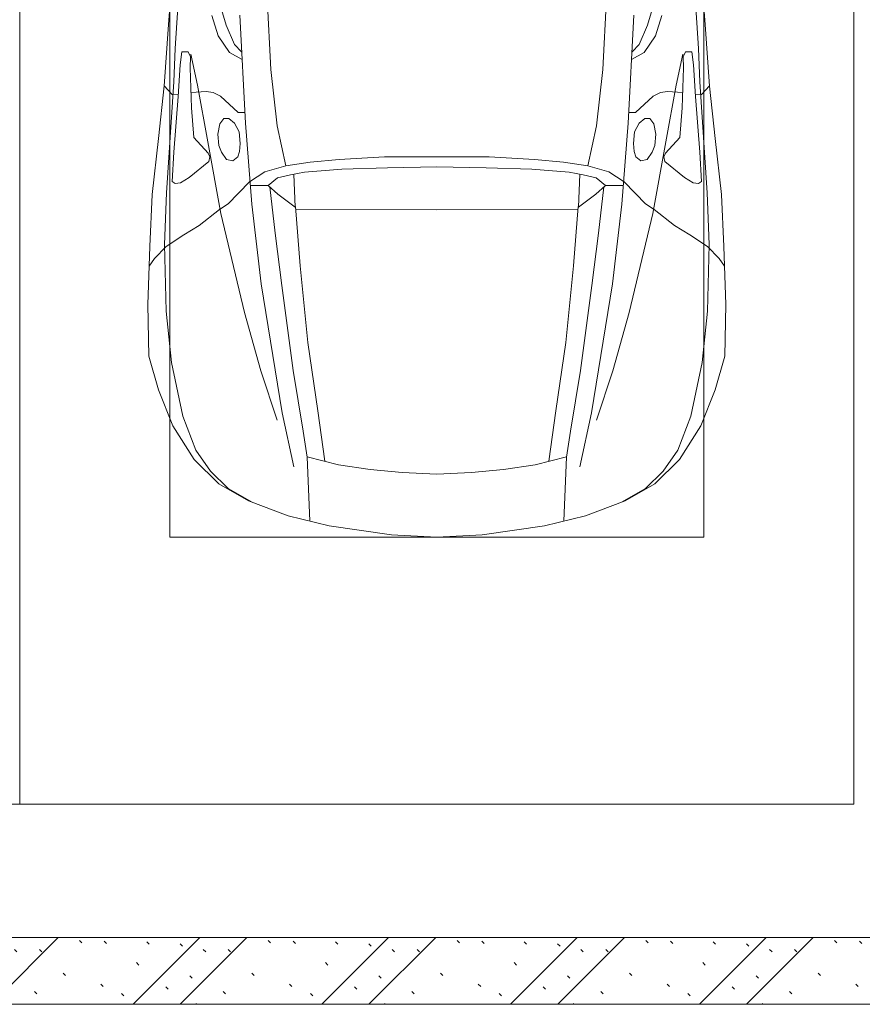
# Model space of a CAD drawing. Header units: millimetres. Extents: x -32229 to 192519, y -13689 to 125138.
# Tile 201 of 256: x 55035 to 57560, y 81750 to 84700. Entities that reach past the tile are written whole.
import ezdxf

# ---------------------------------------------------------------- set-up
doc = ezdxf.new("R2010")
doc.units = ezdxf.units.MM
for name, color, linetype, lineweight in [('A-DETL-GENF-OTLN', 7, 'Continuous', 18), ('A-WALL-____-PATT', 7, 'Continuous', 40), ('C-PRKG-____-OTLN', 7, 'Continuous', 18), ('I-WALL-____-MCUT', 7, 'Continuous', 40)]:
    doc.layers.add(name, color=color, linetype=linetype, lineweight=lineweight)

# ---------------------------------------------------------------- blocks, each defined once
blk = doc.blocks.new('АР_Машиноместо - 4900x2400_М__5300х2500_-V125--01 ЭЛ')
at = {"layer": 'A-DETL-GENF-OTLN', "color": 253, "lineweight": 13, "true_color": 0xaaaaaa}
for p, q in [((1114.6, 4493), (927, 4466.6)), ((1250, 4500), (1114.6, 4493)), ((1250, 4500), (1385.4, 4493)), ((1385.4, 4493), (1573, 4466.6)), ((927, 4466.6), (804.4, 4436.7)), ((1573, 4466.6), (1695.6, 4436.7)), ((804.4, 4436.7), (686, 4391.6)), ((861.2, 4260.3), (869.3, 4451.1)), ((1638.8, 4260.3), (1630.7, 4451.1)), ((1695.6, 4436.7), (1814, 4391.6)), ((686, 4391.6), (596.3, 4340.6)), ((1814, 4391.6), (1903.7, 4340.6)), ((596.3, 4340.6), (522.5, 4267.9)), ((1903.7, 4340.6), (1977.5, 4267.9)), ((1250, 4312), (1146, 4306.7)), ((1250, 4312), (1354, 4306.7)), ((955.5, 4283.9), (861, 4259.4)), ((1050.4, 4297.3), (955.5, 4283.9)), ((1146, 4306.7), (1050.4, 4297.3)), ((1354, 4306.7), (1449.6, 4297.3)), ((1449.6, 4297.3), (1544.5, 4283.9)), ((1544.5, 4283.9), (1639, 4259.4)), ((522.5, 4267.9), (458.6, 4167)), ((914, 4272.5), (893.6, 4121.6)), ((1586, 4272.5), (1606.4, 4121.6)), ((1977.5, 4267.9), (2041.4, 4167)), ((458.6, 4167), (416.4, 4059.2)), ((2041.4, 4167), (2083.6, 4059.2)), ((893.6, 4121.6), (863.9, 3917.5)), ((1606.4, 4121.6), (1636.1, 3917.5)), ((416.4, 4059.2), (387.4, 3958.4)), ((2083.6, 4059.2), (2112.6, 3958.4)), ((387.4, 3958.4), (384, 3802.9)), ((2112.6, 3958.4), (2116, 3802.9)), ((863.9, 3917.5), (840.1, 3687.8)), ((1636.1, 3917.5), (1659.9, 3687.8)), ((384, 3802.9), (390.2, 3630)), ((2116, 3802.9), (2109.8, 3630)), ((403.8, 3665.5), (388.1, 3688.4)), ((840.1, 3687.8), (826.6, 3509.6)), ((1659.9, 3687.8), (1673.4, 3509.6)), ((2096.2, 3665.5), (2111.9, 3688.4)), ((438.6, 3629.8), (403.8, 3665.5)), ((2061.4, 3629.8), (2096.2, 3665.5)), ((390.2, 3630), (397.1, 3474.2)), ((491.4, 3594.2), (438.6, 3629.8)), ((2008.6, 3594.2), (2061.4, 3629.8)), ((2109.8, 3630), (2102.9, 3474.2)), ((537.9, 3567), (491.4, 3594.2)), ((1962.1, 3567), (2008.6, 3594.2)), ((598.3, 3518.6), (537.9, 3567)), ((1901.7, 3518.6), (1962.1, 3567)), ((624.9, 3501.2), (598.3, 3518.6)), ((773.2, 3472.4), (825.6, 3512.1)), ((825.6, 3512.1), (821, 3413)), ((1250, 3520.1), (827.2, 3517.2)), ((1250, 3520.1), (1672.8, 3517.2)), ((1674.4, 3512.1), (1679, 3413)), ((1726.8, 3472.4), (1674.4, 3512.1)), ((1875.1, 3501.2), (1901.7, 3518.6)), ((654.7, 3470.4), (624.9, 3501.2)), ((676.4, 3260.1), (695.7, 3502.8)), ((1823.6, 3260.1), (1804.3, 3502.8)), ((1845.3, 3470.4), (1875.1, 3501.2)), ((397.1, 3474.2), (415.7, 3305.9)), ((690.2, 3433.7), (654.7, 3470.4)), ((744.3, 3447), (773.2, 3472.4)), ((1755.7, 3447), (1726.8, 3472.4)), ((1809.8, 3433.7), (1845.3, 3470.4)), ((2102.9, 3474.2), (2084.3, 3305.9)), ((456.6, 3434.5), (466.2, 3441.1)), ((462.2, 3347.3), (456.6, 3434.5)), ((466.2, 3441.1), (481.5, 3439.1)), ((481.5, 3439.1), (508, 3422.8)), ((508, 3422.8), (566.8, 3375.1)), ((744.1, 3447.2), (691.3, 3447.2)), ((773, 3424.2), (744.1, 3447.2)), ((811.1, 3414.8), (773, 3424.2)), ((1688.9, 3414.8), (1727, 3424.2)), ((1727, 3424.2), (1755.7, 3447)), ((1755.7, 3447.2), (1808.7, 3447.2)), ((1992, 3422.8), (1933.2, 3375.1)), ((2018.5, 3439.1), (1992, 3422.8)), ((2033.8, 3441.1), (2018.5, 3439.1)), ((2043.4, 3434.5), (2033.8, 3441.1)), ((2037.8, 3347.3), (2043.4, 3434.5)), ((853.3, 3407.2), (811.1, 3414.8)), ((965.3, 3397.8), (853.3, 3407.2)), ((1102.5, 3394.3), (965.3, 3397.8)), ((1250, 3391.3), (1102.5, 3394.3)), ((1250, 3391.3), (1397.5, 3394.3)), ((1397.5, 3394.3), (1534.7, 3397.8)), ((1534.7, 3397.8), (1646.7, 3407.2)), ((1646.7, 3407.2), (1688.9, 3414.8)), ((566.8, 3375.1), (569.7, 3360.7)), ((605.2, 3346.8), (620, 3369.3)), ((620, 3369.3), (638.7, 3372.5)), ((638.7, 3372.5), (654.1, 3360.7)), ((1861.3, 3372.5), (1845.9, 3360.7)), ((1880, 3369.3), (1861.3, 3372.5)), ((1894.8, 3346.8), (1880, 3369.3)), ((1933.2, 3375.1), (1930.3, 3360.7)), ((474.8, 3179.9), (462.2, 3347.3)), ((564.6, 3349.7), (522.2, 3303.2)), ((569.7, 3360.7), (564.6, 3349.7)), ((597.1, 3327.4), (605.2, 3346.8)), ((654.1, 3360.7), (658.7, 3344.5)), ((658.7, 3344.5), (661.1, 3321.2)), ((1841.3, 3344.5), (1838.9, 3321.2)), ((1845.9, 3360.7), (1841.3, 3344.5)), ((1902.9, 3327.4), (1894.8, 3346.8)), ((1930.3, 3360.7), (1935.4, 3349.7)), ((1935.4, 3349.7), (1977.8, 3303.2)), ((2025.2, 3179.9), (2037.8, 3347.3)), ((415.7, 3305.9), (432.8, 3149.3)), ((593.6, 3292.5), (597.1, 3327.4)), ((661.1, 3321.2), (657.2, 3286.3)), ((1838.9, 3321.2), (1842.8, 3286.3)), ((1906.4, 3292.5), (1902.9, 3327.4)), ((2084.3, 3305.9), (2067.1, 3148.3)), ((522.2, 3303.2), (515.3, 3213.7)), ((599.8, 3262.3), (593.6, 3292.5)), ((657.2, 3286.3), (643.2, 3259.9)), ((1842.8, 3286.3), (1856.8, 3259.9)), ((1900.2, 3262.3), (1906.4, 3292.5)), ((1977.8, 3303.2), (1984.7, 3213.7)), ((612.1, 3245.7), (599.8, 3262.3)), ((626.8, 3246.1), (612.1, 3245.7)), ((643.2, 3259.9), (626.8, 3246.1)), ((659.3, 2936), (676.4, 3260.1)), ((1840.7, 2936), (1823.6, 3260.1)), ((1856.8, 3259.9), (1873.2, 3246.1)), ((1873.2, 3246.1), (1887.9, 3245.7)), ((1887.9, 3245.7), (1900.2, 3262.3)), ((654.5, 3228.1), (601.7, 3179.4)), ((674.6, 3227.6), (654.5, 3228.1)), ((1825.4, 3227.6), (1845.5, 3228.1)), ((1845.5, 3228.1), (1898.3, 3179.4)), ((515.3, 3213.7), (510.9, 3094.6)), ((1984.7, 3213.7), (1989.1, 3094.6)), ((456.9, 3174.2), (432.9, 3148.3)), ((475.2, 3173.5), (456.9, 3174.2)), ((480.8, 3085), (474.8, 3179.9)), ((558.4, 3165.4), (513.6, 3168)), ((579.5, 3167.7), (558.4, 3165.4)), ((601.7, 3179.4), (579.5, 3167.7)), ((1898.3, 3179.4), (1920.5, 3167.7)), ((1920.5, 3167.7), (1941.6, 3165.4)), ((1941.6, 3165.4), (1986.4, 3168)), ((2019.2, 3085), (2025.2, 3179.9)), ((2024.8, 3173.5), (2043.1, 3174.2)), ((2043.1, 3174.2), (2067.1, 3148.3)), ((432.8, 3149.3), (446, 2964.8)), ((2067.2, 3149.3), (2054, 2964.8)), ((485.6, 3046.1), (480.8, 3085)), ((510.9, 3094.6), (512.2, 3061.4)), ((1989.1, 3094.6), (1987.8, 3061.4)), ((2014.4, 3046.1), (2019.2, 3085)), ((504.5, 3046.6), (485.6, 3046.1)), ((512.2, 3061.4), (504.5, 3046.6)), ((665.1, 3046.1), (643.6, 3024.6)), ((1834.9, 3046.1), (1856.4, 3024.6)), ((1987.8, 3061.4), (1995.5, 3046.6)), ((1995.5, 3046.6), (2014.4, 3046.1)), ((643.6, 3024.6), (618.7, 2966.7)), ((1856.4, 3024.6), (1881.3, 2966.7)), ((446, 2964.8), (456.1, 2818.3)), ((618.7, 2966.7), (604.4, 2919.4)), ((1881.3, 2966.7), (1895.6, 2919.4)), ((2054, 2964.8), (2043.9, 2818.3))]:
    blk.add_line(p, q, dxfattribs=at)
at = {"layer": 'A-DETL-GENF-OTLN', "color": 254, "lineweight": 13, "true_color": 0xd4d4d4}
for p, q in [((696.3, 4395.8), (625, 4354.8)), ((1803.7, 4395.8), (1875, 4354.8)), ((625, 4354.8), (571.5, 4303.1)), ((1875, 4354.8), (1928.5, 4303.1)), ((571.5, 4303.1), (527.8, 4239.8)), ((786.9, 4128.3), (821.1, 4289.8)), ((1713.1, 4128.3), (1678.9, 4289.8)), ((1928.5, 4303.1), (1972.2, 4239.8)), ((849, 4182.8), (861.2, 4260.3)), ((1651, 4182.8), (1638.8, 4260.3)), ((527.8, 4239.8), (488.6, 4138.1)), ((1972.2, 4239.8), (2011.4, 4138.1)), ((819.4, 4000.8), (849, 4182.8)), ((1680.6, 4000.8), (1651, 4182.8)), ((488.6, 4138.1), (454.7, 3976.8)), ((722.7, 4001.8), (771.7, 4149.8)), ((1777.3, 4001.8), (1728.3, 4149.8)), ((2011.4, 4138.1), (2045.3, 3976.8)), ((723.2, 3741.5), (786.9, 4128.3)), ((1776.8, 3741.5), (1713.1, 4128.3)), ((673.6, 3827.1), (722.7, 4001.8)), ((785.7, 3746.6), (819.4, 4000.8)), ((1714.3, 3746.6), (1680.6, 4000.8)), ((1826.4, 3827.1), (1777.3, 4001.8)), ((454.7, 3976.8), (438.6, 3823.4)), ((2045.3, 3976.8), (2061.4, 3823.4)), ((438.6, 3823.4), (434.2, 3623.7)), ((602.3, 3530.2), (673.6, 3827.1)), ((1897.7, 3530.2), (1826.4, 3827.1)), ((2061.4, 3823.4), (2065.8, 3623.7)), ((765.5, 3589.1), (785.7, 3746.6)), ((1734.5, 3589.1), (1714.3, 3746.6)), ((695.7, 3502.8), (723.2, 3741.5)), ((1804.3, 3502.8), (1776.8, 3741.5)), ((434.2, 3623.7), (439.5, 3468.5)), ((2065.8, 3623.7), (2060.5, 3468.5)), ((749.1, 3450.8), (765.5, 3589.1)), ((1750.9, 3450.8), (1734.5, 3589.1)), ((564, 3316.2), (602.3, 3530.2)), ((1936, 3316.2), (1897.7, 3530.2)), ((439.5, 3468.5), (462, 3136.6)), ((2060.5, 3468.5), (2038, 3136.6)), ((734.6, 3405.8), (688.5, 3435.5)), ((1765.4, 3405.8), (1811.5, 3435.5)), ((797.1, 3388.2), (734.6, 3405.8)), ((1702.9, 3388.2), (1765.4, 3405.8)), ((771.7, 3268.5), (797.1, 3388.2)), ((870, 3377.1), (797.1, 3388.2)), ((957.1, 3368.9), (870, 3377.1)), ((1093.5, 3360.7), (957.1, 3368.9)), ((1406.5, 3360.7), (1542.9, 3368.9)), ((1542.9, 3368.9), (1630, 3377.1)), ((1630, 3377.1), (1702.9, 3388.2)), ((1728.3, 3268.5), (1702.9, 3388.2)), ((1250, 3360.7), (1093.5, 3360.7)), ((1250, 3360.7), (1406.5, 3360.7)), ((532.7, 3145.9), (564, 3316.2)), ((1967.3, 3145.9), (1936, 3316.2)), ((752.8, 3099), (771.7, 3268.5)), ((1747.2, 3099), (1728.3, 3268.5)), ((462, 3136.6), (466.3, 3036.3)), ((512.5, 3053.2), (532.7, 3145.9)), ((1987.5, 3053.2), (1967.3, 3145.9)), ((2038, 3136.6), (2033.7, 3036.3)), ((737.8, 2818.3), (752.8, 3099)), ((1762.2, 2818.3), (1747.2, 3099)), ((629, 3048.1), (666.7, 3069.7)), ((1871, 3048.1), (1833.3, 3069.7)), ((595.2, 2997.9), (629, 3048.1)), ((1904.8, 2997.9), (1871, 3048.1)), ((466.3, 3036.3), (473.9, 2913.7)), ((2033.7, 3036.3), (2026.1, 2913.7)), ((575.7, 2937.4), (595.2, 2997.9)), ((1924.3, 2937.4), (1904.8, 2997.9))]:
    blk.add_line(p, q, dxfattribs=at)
at = {"layer": 'C-PRKG-____-OTLN', "color": 253, "lineweight": 13, "true_color": 0xaaaaaa}
for p, q in [((2500, 5300), (0, 5300)), ((0, 0), (0, 5300)), ((2500, 0), (2500, 5300)), ((450, 4500), (2050, 4500)), ((450, 800), (450, 4500)), ((2050, 800), (2050, 4500))]:
    blk.add_line(p, q, dxfattribs=at)
blk = doc.blocks.new('АР_Машиноместо - 4900x2400_М__5300х2500_-V32--01 ЭЛ')
at = {"layer": 'C-PRKG-____-OTLN', "color": 253, "lineweight": 13, "true_color": 0xaaaaaa}
for p, q in [((2500, 0), (2500, -5300)), ((2500, -5300), (0, -5300))]:
    blk.add_line(p, q, dxfattribs=at)
blk = doc.blocks.new('Наметкина 10_РД_АР_П_отсоединено_rvt-1--01 ЭЛ')
at = {"layer": 'A-WALL-____-PATT', "lineweight": 5, "true_color": 0xaaaaaa}
h = blk.add_hatch(dxfattribs=at)
h.set_pattern_fill('FP_6', color=253, style=0, pattern_type=2)
h.set_pattern_definition([(135, (300.56, 377.28), (-565.6854, 6e-14), [10, -790]), (135, (349.8, 474.73), (-565.6854, 6e-14), [10, -790]), (135, (423.93, 473.06), (-565.6854, 6e-14), [10, -790]), (135, (229.92, 447.9), (-565.6854, 6e-14), [10, -790]), (135, (155.08, 447.9), (-565.6854, 6e-14), [10, -790]), (135, (114.9, 369.03), (-565.6854, 6e-14), [10, -790]), (135, (132.43, 285.8), (-565.6854, 6e-14), [10, -790]), (135, (214.66, 322), (-565.6854, 6e-14), [10, -790]), (135, (198.16, 261.88), (-565.6854, 6e-14), [10, -790]), (135, (45.2, 272.9), (-565.6854, 6e-14), [10, -790]), (135, (42.32, 336.16), (-565.6854, 6e-14), [10, -790]), (135, (92.26, 192.24), (-565.6854, 6e-14), [10, -790]), (135, (7.07, 149.2), (-565.6854, 6e-14), [10, -790]), (135, (80.6, 95.1), (-565.6854, 6e-14), [10, -790]), (135, (79.53, 36.94), (-565.6854, 6e-14), [10, -790]), (135, (153.87, 74.56), (-565.6854, 6e-14), [10, -790]), (135, (228.35, 124.8), (-565.6854, 6e-14), [10, -790]), (135, (279.75, 180.4), (-565.6854, 6e-14), [10, -790]), (135, (282.9, 31.63), (-565.6854, 6e-14), [10, -790]), (135, (377.38, 53.45), (-565.6854, 6e-14), [10, -790]), (135, (352.28, 102.7), (-565.6854, 6e-14), [10, -790]), (135, (354.05, 0), (-565.6854, 6e-14), [10, -790]), (135, (553.23, 16.45), (-565.6854, 6e-14), [10, -790]), (135, (542.38, 63.45), (-565.6854, 6e-14), [10, -790]), (135, (536.58, 239.3), (-565.6854, 6e-14), [10, -790]), (135, (475.85, 203.9), (-565.6854, 6e-14), [10, -790]), (135, (475.85, 316.54), (-565.6854, 6e-14), [10, -790]), (135, (520.8, 408.7), (-565.6854, 6e-14), [10, -790]), (135, (551.1, 470.8), (-565.6854, 6e-14), [10, -790]), (135, (235.25, 537.93), (-565.6854, 6e-14), [10, -790]), (135, (407.25, 547.65), (-565.6854, 6e-14), [10, -790]), (135, (94.5, 558.6), (-565.6854, 6e-14), [10, -790]), (135, (46.4, 532.3), (-565.6854, 6e-14), [10, -790]), (135, (85.56, 465.04), (-565.6854, 6e-14), [10, -790]), (135, (355.53, 181.14), (-565.6854, 6e-14), [10, -790]), (135, (362.23, 243.6), (-565.6854, 6e-14), [10, -790]), (135, (413.45, 344.1), (-565.6854, 6e-14), [10, -790]), (135, (286.3, 273.25), (-565.6854, 6e-14), [10, -790]), (135, (423.02, 263.72), (-565.6854, 6e-14), [10, -790]), (135, (162.94, 190.2), (-565.6854, 6e-14), [10, -790]), (135, (470.25, 120.93), (-565.6854, 6e-14), [10, -790]), (135, (484.48, 9.78), (-565.6854, 6e-14), [10, -790]), (45, (0, 212.13), (-565.6854, 0), []), (45, (212.13, 0), (-565.6854, 0), []), (45, (353.55, 0), (-565.6854, 0), []), (45, (0, 353.55), (-565.6854, 0), [])])
h.paths.add_polyline_path([(57885.3, 81750), (57885.3, 81950), (51205.3, 81950), (51205.3, 81750), (56686.5, 81750)])
at = {"layer": 'I-WALL-____-MCUT', "color": 253, "lineweight": 13, "true_color": 0xaaaaaa}
for p, q in [((57885.3, 81950), (51205.3, 81950)), ((51205.3, 81750), (57885.3, 81750))]:
    blk.add_line(p, q, dxfattribs=at)
at = {"layer": 'C-PRKG-____-OTLN', "color": 253, "lineweight": 13, "true_color": 0xaaaaaa}
blk.add_blockref('АР_Машиноместо - 4900x2400_М__5300х2500_-V32--01 ЭЛ', (52535.3, 87650), dxfattribs=at)
at = {"layer": 'C-PRKG-____-OTLN', "color": 253, "lineweight": 13, "true_color": 0xaaaaaa, "rotation": 180}
blk.add_blockref('АР_Машиноместо - 4900x2400_М__5300х2500_-V125--01 ЭЛ', (57535.3, 87650), dxfattribs=at)

msp = doc.modelspace()

# ---------------------------------------------------------------- block references
at = {"lineweight": 5}
msp.add_blockref('Наметкина 10_РД_АР_П_отсоединено_rvt-1--01 ЭЛ', (0, 0), dxfattribs=at)

doc.saveas('drawing.dxf')
